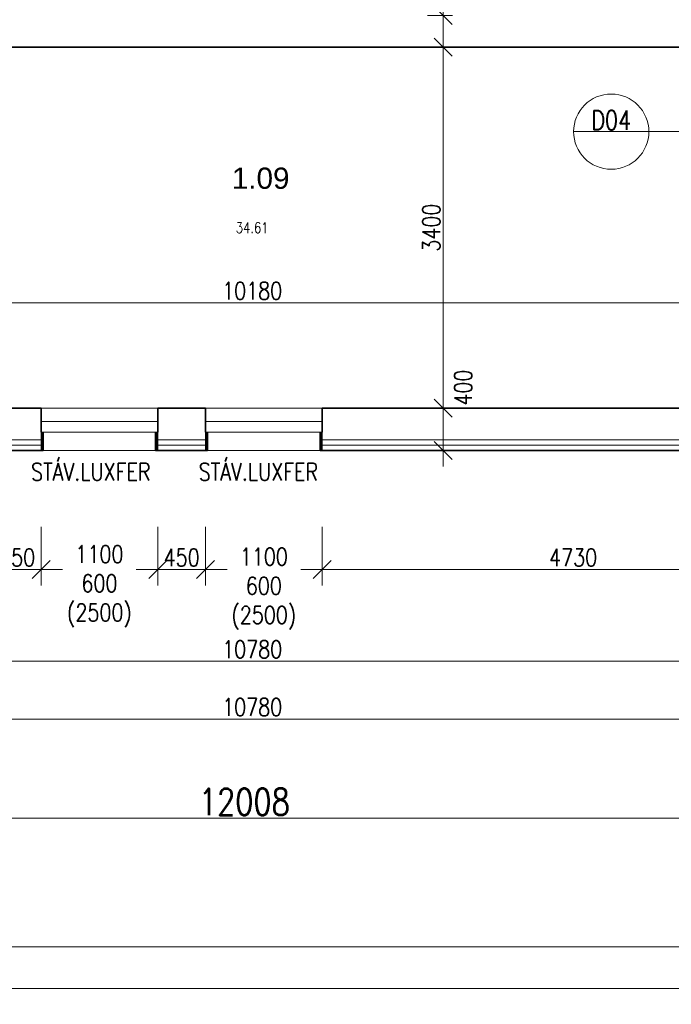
# Model space of a CAD drawing. Header units: millimetres. Extents: x -485339 to 350584, y -1189934 to 0.
# Tile 97 of 178: x -67306 to -61165, y -1065795 to -1056518. Entities that reach past the tile are written whole.
import ezdxf
from ezdxf.enums import TextEntityAlignment as Align

# ---------------------------------------------------------------- set-up
doc = ezdxf.new("R2010")
doc.units = ezdxf.units.MM
doc.header["$LTSCALE"] = 10
doc.layers.get('Defpoints').update_dxf_attribs({"color": 201})
for name, color, linetype, lineweight in [('N_popis_otvory', 10, 'Continuous', 18), ('N_čáry_obrys', 10, 'Continuous', 35), ('N_čáry_obv.plášt', 212, 'Continuous', 18), ('N_čáry_plné', 10, 'Continuous', 18), ('St_kóty', 132, 'Continuous', 18), ('St_otvory_okna', 40, 'Continuous', 18), ('St_plocha_místnosti', 250, 'Continuous', 18), ('St_čáry_obrys', 5, 'Continuous', 35), ('St_čáry_plné', 250, 'Continuous', 18)]:
    doc.layers.add(name, color=color, linetype=linetype, lineweight=lineweight)
doc.layers.add('St_plocha_místn', color=140, linetype='Continuous', lineweight=18, plot=False)
doc.styles.add('Andy', font='arial.ttf')
doc.styles.get("Standard").update_dxf_attribs({"font": 'simplex.shx', "width": 0.8})
doc.linetypes.add('IZOLACE', pattern='A,0.0001,-0.1,[134,ltypeshp.shx,S=0.1,R=0,X=-0.1,Y=0],-0.2,[134,ltypeshp.shx,S=0.1,R=180,X=0.1,Y=0],-0.1', length=0.4001)
doc.dimstyles.new('stavebníM100', dxfattribs={"dimtxt": 165, "dimasz": 170, "dimexe": 150, "dimexo": 100, "dimgap": 30, "dimtad": 1, "dimdec": 0, "dimtxsty": 'Standard', "dimblk": 'OBLIQUE', "dimcen": -2.5, "dimdle": 150, "dimclrd": 256, "dimclre": 256, "dimclrt": 256, "dimadec": 4, "dimazin": 0, "dimtfac": 1, "dimtdec": 0, "dimtmove": 2, "dimatfit": 3, "dimldrblk": 'OBLIQUE', "dimfxl": 400, "dimfxlon": 1, "dimlwd": -1, "dimlwe": -1, "dimarcsym": 0})
doc.dimstyles.new('stavebníM100_modul', dxfattribs={"dimtxt": 250, "dimasz": 200, "dimexe": 150, "dimexo": 100, "dimgap": 30, "dimtad": 1, "dimdec": 0, "dimtxsty": 'Standard', "dimblk": 'DOT', "dimcen": -2.5, "dimdle": 150, "dimclrd": 256, "dimclre": 256, "dimclrt": 256, "dimadec": 4, "dimazin": 0, "dimtfac": 1, "dimtdec": 0, "dimtmove": 2, "dimatfit": 3, "dimldrblk": 'OBLIQUE', "dimfxl": 400, "dimfxlon": 1, "dimlwd": -1, "dimlwe": -1, "dimarcsym": 0})

# ---------------------------------------------------------------- blocks, each defined once
blk = doc.blocks.new('_OBLIQUE')
at = {"color": 0, "linetype": 'ByBlock'}
blk.add_line((-0.5, -0.5), (0.5, 0.5), dxfattribs=at)
blk = doc.blocks.new('*D5694')
at = {"layer": 'Defpoints', "color": 0}
for p in [(-70504.9, -1062274.1), (-59724.9, -1062274.1), (-59724.9, -1062562.9)]:
    blk.add_point(p, dxfattribs=at)
at = {"layer": 'St_kóty'}
for p, q in [((-70504.9, -1062374.1), (-70504.9, -1062712.9)), ((-59724.9, -1062374.1), (-59724.9, -1062712.9)), ((-70654.9, -1062562.9), (-59574.9, -1062562.9))]:
    blk.add_line(p, q, dxfattribs=at)
at = {"layer": 'St_kóty', "linetype": 'ByBlock', "xscale": 170, "yscale": 170, "zscale": 170, "rotation": 180}
blk.add_blockref('_OBLIQUE', (-70504.9, -1062562.9), dxfattribs=at)
at = {"layer": 'St_kóty', "linetype": 'ByBlock', "xscale": 170, "yscale": 170, "zscale": 170}
blk.add_blockref('_OBLIQUE', (-59724.9, -1062562.9), dxfattribs=at)
at = {"layer": 'St_kóty', "insert": (-65114.9, -1062450.4), "char_height": 165, "attachment_point": 5}
blk.add_mtext('10780', dxfattribs=at)
blk = doc.blocks.new('*D5696')
at = {"layer": 'Defpoints', "color": 0}
for p in [(-64454.9, -1060477.6), (-59724.9, -1060477.6), (-64454.9, -1061697.4)]:
    blk.add_point(p, dxfattribs=at)
at = {"layer": 'St_kóty'}
for p, q in [((-64454.9, -1061297.4), (-64454.9, -1061847.4)), ((-59724.9, -1061297.4), (-59724.9, -1061847.4)), ((-59574.9, -1061697.4), (-64604.9, -1061697.4))]:
    blk.add_line(p, q, dxfattribs=at)
at = {"layer": 'St_kóty', "linetype": 'ByBlock', "xscale": 170, "yscale": 170, "zscale": 170, "rotation": 180}
blk.add_blockref('_OBLIQUE', (-64454.9, -1061697.4), dxfattribs=at)
at = {"layer": 'St_kóty', "linetype": 'ByBlock', "xscale": 170, "yscale": 170, "zscale": 170}
blk.add_blockref('_OBLIQUE', (-59724.9, -1061697.4), dxfattribs=at)
at = {"layer": 'St_kóty', "insert": (-62089.9, -1061584.9), "char_height": 165, "attachment_point": 5}
blk.add_mtext('4730', dxfattribs=at)
blk = doc.blocks.new('*D5697')
at = {"layer": 'Defpoints', "color": 0}
for p in [(-65554.9, -1060477.6), (-64454.9, -1060477.6), (-65554.9, -1061697.4)]:
    blk.add_point(p, dxfattribs=at)
at = {"layer": 'St_kóty'}
for p, q in [((-65554.9, -1061297.4), (-65554.9, -1061847.4)), ((-64454.9, -1061297.4), (-64454.9, -1061847.4)), ((-65704.9, -1061697.4), (-65352.3, -1061697.4)), ((-64304.9, -1061697.4), (-64657.5, -1061697.4))]:
    blk.add_line(p, q, dxfattribs=at)
at = {"layer": 'St_kóty', "linetype": 'ByBlock', "xscale": 170, "yscale": 170, "zscale": 170, "rotation": 180}
blk.add_blockref('_OBLIQUE', (-65554.9, -1061697.4), dxfattribs=at)
at = {"layer": 'St_kóty', "linetype": 'ByBlock', "xscale": 170, "yscale": 170, "zscale": 170}
blk.add_blockref('_OBLIQUE', (-64454.9, -1061697.4), dxfattribs=at)
at = {"layer": 'St_kóty', "insert": (-65004.9, -1061879.3), "char_height": 165, "attachment_point": 5}
blk.add_mtext('1100\\P600\\P(2500)', dxfattribs=at)
blk = doc.blocks.new('*D5698')
at = {"layer": 'Defpoints', "color": 0}
for p in [(-66004.9, -1060477.6), (-65554.9, -1060477.6), (-66004.9, -1061697.4)]:
    blk.add_point(p, dxfattribs=at)
at = {"layer": 'St_kóty'}
for p, q in [((-66004.9, -1061297.4), (-66004.9, -1061847.4)), ((-65554.9, -1061297.4), (-65554.9, -1061847.4)), ((-65404.9, -1061697.4), (-66154.9, -1061697.4))]:
    blk.add_line(p, q, dxfattribs=at)
at = {"layer": 'St_kóty', "linetype": 'ByBlock', "xscale": 170, "yscale": 170, "zscale": 170, "rotation": 180}
blk.add_blockref('_OBLIQUE', (-66004.9, -1061697.4), dxfattribs=at)
at = {"layer": 'St_kóty', "linetype": 'ByBlock', "xscale": 170, "yscale": 170, "zscale": 170}
blk.add_blockref('_OBLIQUE', (-65554.9, -1061697.4), dxfattribs=at)
at = {"layer": 'St_kóty', "insert": (-65779.9, -1061584.9), "char_height": 165, "attachment_point": 5}
blk.add_mtext('450', dxfattribs=at)
blk = doc.blocks.new('*D5699')
at = {"layer": 'Defpoints', "color": 0}
for p in [(-67104.9, -1060477.6), (-66004.9, -1060477.6), (-67104.9, -1061697.4)]:
    blk.add_point(p, dxfattribs=at)
at = {"layer": 'St_kóty'}
for p, q in [((-67104.9, -1061297.4), (-67104.9, -1061847.4)), ((-66004.9, -1061297.4), (-66004.9, -1061847.4)), ((-67254.9, -1061697.4), (-66902.3, -1061697.4)), ((-65854.9, -1061697.4), (-66207.5, -1061697.4))]:
    blk.add_line(p, q, dxfattribs=at)
at = {"layer": 'St_kóty', "linetype": 'ByBlock', "xscale": 170, "yscale": 170, "zscale": 170, "rotation": 180}
blk.add_blockref('_OBLIQUE', (-67104.9, -1061697.4), dxfattribs=at)
at = {"layer": 'St_kóty', "linetype": 'ByBlock', "xscale": 170, "yscale": 170, "zscale": 170}
blk.add_blockref('_OBLIQUE', (-66004.9, -1061697.4), dxfattribs=at)
at = {"layer": 'St_kóty', "insert": (-66554.9, -1061856.4), "char_height": 165, "attachment_point": 5}
blk.add_mtext('1100\\P600\\P(2500)', dxfattribs=at)
blk = doc.blocks.new('*D5700')
at = {"layer": 'Defpoints', "color": 0}
for p in [(-67554.9, -1060477.6), (-67104.9, -1060477.6), (-67554.9, -1061697.4)]:
    blk.add_point(p, dxfattribs=at)
at = {"layer": 'St_kóty'}
for p, q in [((-67554.9, -1061297.4), (-67554.9, -1061847.4)), ((-67104.9, -1061297.4), (-67104.9, -1061847.4)), ((-66954.9, -1061697.4), (-67704.9, -1061697.4))]:
    blk.add_line(p, q, dxfattribs=at)
at = {"layer": 'St_kóty', "linetype": 'ByBlock', "xscale": 170, "yscale": 170, "zscale": 170, "rotation": 180}
blk.add_blockref('_OBLIQUE', (-67554.9, -1061697.4), dxfattribs=at)
at = {"layer": 'St_kóty', "linetype": 'ByBlock', "xscale": 170, "yscale": 170, "zscale": 170}
blk.add_blockref('_OBLIQUE', (-67104.9, -1061697.4), dxfattribs=at)
at = {"layer": 'St_kóty', "insert": (-67329.9, -1061584.9), "char_height": 165, "attachment_point": 5}
blk.add_mtext('450', dxfattribs=at)
blk = doc.blocks.new('*D5722')
at = {"layer": 'Defpoints', "color": 0}
for p in [(-70504.9, -1060477.6), (-59724.9, -1060477.6), (-59724.9, -1063107)]:
    blk.add_point(p, dxfattribs=at)
at = {"layer": 'St_kóty'}
for p, q in [((-70504.9, -1062707), (-70504.9, -1063257)), ((-59724.9, -1062707), (-59724.9, -1063257)), ((-70654.9, -1063107), (-59574.9, -1063107))]:
    blk.add_line(p, q, dxfattribs=at)
at = {"layer": 'St_kóty', "linetype": 'ByBlock', "xscale": 170, "yscale": 170, "zscale": 170, "rotation": 180}
blk.add_blockref('_OBLIQUE', (-70504.9, -1063107), dxfattribs=at)
at = {"layer": 'St_kóty', "linetype": 'ByBlock', "xscale": 170, "yscale": 170, "zscale": 170}
blk.add_blockref('_OBLIQUE', (-59724.9, -1063107), dxfattribs=at)
at = {"layer": 'St_kóty', "insert": (-65114.9, -1062994.5), "char_height": 165, "attachment_point": 5}
blk.add_mtext('10780', dxfattribs=at)
blk = doc.blocks.new('_Dot')
at = {"color": 0, "linetype": 'ByBlock', "lineweight": -2}
blk.add_line((-0.5, 0), (-1, 0), dxfattribs=at)
at = {"color": 0, "linetype": 'ByBlock', "const_width": 0.5}
blk.add_lwpolyline([(-0.25, 0, 1), (0.25, 0, 1)], format="xyb", close=True, dxfattribs=at)
blk = doc.blocks.new('*D5730')
at = {"layer": 'Defpoints', "color": 0}
for p in [(-71193, -1040782.2), (-59184.9, -1040782.6), (-71193, -1064041.5)]:
    blk.add_point(p, dxfattribs=at)
at = {"layer": 'St_kóty'}
for p, q in [((-71193, -1063641.5), (-71193, -1064191.5)), ((-59184.9, -1063641.5), (-59184.9, -1064191.5)), ((-59384.9, -1064041.5), (-70993, -1064041.5))]:
    blk.add_line(p, q, dxfattribs=at)
at = {"layer": 'St_kóty', "linetype": 'ByBlock', "xscale": 200, "yscale": 200, "zscale": 200, "rotation": 180}
blk.add_blockref('_Dot', (-71193, -1064041.5), dxfattribs=at)
at = {"layer": 'St_kóty', "linetype": 'ByBlock', "xscale": 200, "yscale": 200, "zscale": 200}
blk.add_blockref('_Dot', (-59184.9, -1064041.5), dxfattribs=at)
at = {"layer": 'St_kóty', "insert": (-65188.9, -1063886.5), "char_height": 250, "attachment_point": 5}
blk.add_mtext('12008', dxfattribs=at)
blk = doc.blocks.new('*D5800')
at = {"layer": 'Defpoints', "color": 0}
for p in [(-70204.9, -1060177.6), (-63313.9, -1060177.6), (-70204.9, -1060577.6)]:
    blk.add_point(p, dxfattribs=at)
at = {"layer": 'St_čáry_plné', "ltscale": 2}
for p, q in [((-63313.9, -1060727.6), (-63313.9, -1060027.6)), ((-63713.9, -1060177.6), (-63163.9, -1060177.6)), ((-63713.9, -1060577.6), (-63163.9, -1060577.6))]:
    blk.add_line(p, q, dxfattribs=at)
at = {"layer": 'St_čáry_plné', "linetype": 'ByBlock', "xscale": 170, "yscale": 170, "zscale": 170}
for p, rotation in [((-63313.9, -1060177.6), 90), ((-63313.9, -1060577.6), 270)]:
    blk.add_blockref('_OBLIQUE', p, dxfattribs=dict(at, rotation=rotation))
at = {"layer": 'St_čáry_plné', "insert": (-63125.9, -1059984.4), "char_height": 165, "attachment_point": 5, "rotation": 90}
blk.add_mtext('400', dxfattribs=at)
blk = doc.blocks.new('*D5801')
at = {"layer": 'Defpoints', "color": 0}
for p in [(-63313.9, -1056777.6), (-63125.9, -1056777.6), (-70204.9, -1060177.6)]:
    blk.add_point(p, dxfattribs=at)
at = {"layer": 'St_kóty'}
for p, q in [((-63313.9, -1060327.6), (-63313.9, -1056627.6)), ((-63225.9, -1056777.6), (-63463.9, -1056777.6)), ((-63713.9, -1060177.6), (-63163.9, -1060177.6))]:
    blk.add_line(p, q, dxfattribs=at)
at = {"layer": 'St_kóty', "linetype": 'ByBlock', "xscale": 170, "yscale": 170, "zscale": 170}
for p, rotation in [((-63313.9, -1056777.6), 90), ((-63313.9, -1060177.6), 270)]:
    blk.add_blockref('_OBLIQUE', p, dxfattribs=dict(at, rotation=rotation))
at = {"layer": 'St_kóty', "insert": (-63426.4, -1058477.6), "char_height": 165, "attachment_point": 5, "rotation": 90}
blk.add_mtext('3400', dxfattribs=at)
blk = doc.blocks.new('*D5802')
at = {"layer": 'Defpoints', "color": 0}
for p in [(-63313.9, -1056477.6), (-63125.9, -1056477.6), (-63125.9, -1056777.6)]:
    blk.add_point(p, dxfattribs=at)
at = {"layer": 'St_kóty'}
for p, q in [((-63313.9, -1056927.6), (-63313.9, -1056327.6)), ((-63225.9, -1056477.6), (-63463.9, -1056477.6)), ((-63225.9, -1056777.6), (-63463.9, -1056777.6))]:
    blk.add_line(p, q, dxfattribs=at)
at = {"layer": 'St_kóty', "linetype": 'ByBlock', "xscale": 170, "yscale": 170, "zscale": 170}
for p, rotation in [((-63313.9, -1056477.6), 90), ((-63313.9, -1056777.6), 270)]:
    blk.add_blockref('_OBLIQUE', p, dxfattribs=dict(at, rotation=rotation))
at = {"layer": 'St_kóty', "insert": (-63178.8, -1056226.4), "char_height": 165, "attachment_point": 5, "rotation": 90}
blk.add_mtext('300', dxfattribs=at)
blk = doc.blocks.new('*D5803')
at = {"layer": 'Defpoints', "color": 0}
for p in [(-63313.9, -1050797.6), (-61784.9, -1050797.6), (-63125.9, -1056477.6)]:
    blk.add_point(p, dxfattribs=at)
at = {"layer": 'St_kóty'}
for p, q in [((-63313.9, -1056627.6), (-63313.9, -1050647.6)), ((-62913.9, -1050797.6), (-63463.9, -1050797.6)), ((-63225.9, -1056477.6), (-63463.9, -1056477.6))]:
    blk.add_line(p, q, dxfattribs=at)
at = {"layer": 'St_kóty', "linetype": 'ByBlock', "xscale": 170, "yscale": 170, "zscale": 170}
for p, rotation in [((-63313.9, -1050797.6), 90), ((-63313.9, -1056477.6), 270)]:
    blk.add_blockref('_OBLIQUE', p, dxfattribs=dict(at, rotation=rotation))
at = {"layer": 'St_kóty', "insert": (-63426.4, -1053637.6), "char_height": 165, "attachment_point": 5, "rotation": 90}
blk.add_mtext('5680', dxfattribs=at)
blk = doc.blocks.new('*D5811')
at = {"layer": 'Defpoints', "color": 0}
for p in [(-60024.9, -1058347.6), (-60024.9, -1059184.4), (-70204.9, -1059667.6)]:
    blk.add_point(p, dxfattribs=at)
at = {"layer": 'St_kóty'}
for p, q in [((-60024.9, -1058784.4), (-60024.9, -1059334.4)), ((-70204.9, -1059567.6), (-70204.9, -1059034.4)), ((-70354.9, -1059184.4), (-59874.9, -1059184.4))]:
    blk.add_line(p, q, dxfattribs=at)
at = {"layer": 'St_kóty', "linetype": 'ByBlock', "xscale": 170, "yscale": 170, "zscale": 170, "rotation": 180}
blk.add_blockref('_OBLIQUE', (-70204.9, -1059184.4), dxfattribs=at)
at = {"layer": 'St_kóty', "linetype": 'ByBlock', "xscale": 170, "yscale": 170, "zscale": 170}
blk.add_blockref('_OBLIQUE', (-60024.9, -1059184.4), dxfattribs=at)
at = {"layer": 'St_kóty', "insert": (-65114.9, -1059071.9), "char_height": 165, "attachment_point": 5}
blk.add_mtext('10180', dxfattribs=at)
blk = doc.blocks.new('*D6628')
at = {"layer": 'Defpoints', "color": 0}
for p in [(-43625.2, -1042045.8), (-140554.9, -1060077.6), (-43625.2, -1065645.1)]:
    blk.add_point(p, dxfattribs=at)
at = {"layer": 'St_kóty'}
for p, q in [((-140554.9, -1065245.1), (-140554.9, -1065795.1)), ((-43625.2, -1065245.1), (-43625.2, -1065795.1)), ((-140704.9, -1065645.1), (-43475.2, -1065645.1))]:
    blk.add_line(p, q, dxfattribs=at)
at = {"layer": 'St_kóty', "linetype": 'ByBlock', "xscale": 170, "yscale": 170, "zscale": 170, "rotation": 180}
blk.add_blockref('_OBLIQUE', (-140554.9, -1065645.1), dxfattribs=at)
at = {"layer": 'St_kóty', "linetype": 'ByBlock', "xscale": 170, "yscale": 170, "zscale": 170}
blk.add_blockref('_OBLIQUE', (-43625.2, -1065645.1), dxfattribs=at)
at = {"layer": 'St_kóty', "insert": (-92090, -1065532.6), "char_height": 165, "attachment_point": 5}
blk.add_mtext('96930', dxfattribs=at)
blk = doc.blocks.new('*D6629')
at = {"layer": 'Defpoints', "color": 0}
for p in [(-140554.9, -1060077.6), (-59724.9, -1060477.6), (-59724.9, -1065253.2)]:
    blk.add_point(p, dxfattribs=at)
at = {"layer": 'St_kóty'}
for p, q in [((-140554.9, -1064853.2), (-140554.9, -1065403.2)), ((-59724.9, -1064853.2), (-59724.9, -1065403.2)), ((-140704.9, -1065253.2), (-59574.9, -1065253.2))]:
    blk.add_line(p, q, dxfattribs=at)
at = {"layer": 'St_kóty', "linetype": 'ByBlock', "xscale": 170, "yscale": 170, "zscale": 170, "rotation": 180}
blk.add_blockref('_OBLIQUE', (-140554.9, -1065253.2), dxfattribs=at)
at = {"layer": 'St_kóty', "linetype": 'ByBlock', "xscale": 170, "yscale": 170, "zscale": 170}
blk.add_blockref('_OBLIQUE', (-59724.9, -1065253.2), dxfattribs=at)
at = {"layer": 'St_kóty', "insert": (-100139.9, -1065140.7), "char_height": 165, "attachment_point": 5}
blk.add_mtext('80830', dxfattribs=at)

msp = doc.modelspace()

# ---------------------------------------------------------------- linework, layer by layer
at = {"layer": 'N_popis_otvory'}
msp.add_lwpolyline([(-61376.1, -1057572.6), (-59152.3, -1057572.6)], dxfattribs=at)
msp.add_circle((-61730.7, -1057572.6), 354.6, dxfattribs=at)
at = {"layer": 'N_čáry_obrys', "ltscale": 2}
for points in [[(-67084.9, -1060577.6), (-67084.9, -1060402.6)], [(-66024.9, -1060577.6), (-66024.9, -1060402.6)], [(-65534.9, -1060577.6), (-65534.9, -1060402.6)], [(-64474.9, -1060577.6), (-64474.9, -1060402.6)], [(-67084.9, -1060577.6), (-67574.9, -1060577.6)], [(-65534.9, -1060577.6), (-66024.9, -1060577.6)], [(-59624.9, -1060577.6), (-64474.9, -1060577.6)]]:
    msp.add_lwpolyline(points, dxfattribs=at)
at = {"layer": 'N_čáry_obv.plášt', "linetype": 'IZOLACE', "ltscale": 2}
for points in [[(-67094.9, -1060577.6), (-67094.9, -1060402.6)], [(-66014.9, -1060577.6), (-66014.9, -1060402.6)], [(-65544.9, -1060577.6), (-65544.9, -1060402.6)], [(-64464.9, -1060577.6), (-64464.9, -1060402.6)]]:
    msp.add_lwpolyline(points, dxfattribs=at)
at = {"layer": 'N_čáry_obv.plášt', "linetype": 'IZOLACE', "ltscale": 10}
for points in [[(-67104.9, -1060527.6), (-67554.9, -1060527.6)], [(-65554.9, -1060527.6), (-66004.9, -1060527.6)], [(-59674.9, -1060527.6), (-64454.9, -1060527.6)]]:
    msp.add_lwpolyline(points, dxfattribs=at)
at = {"layer": 'N_čáry_plné'}
msp.add_lwpolyline([(-62085.3, -1057572.6), (-61376.1, -1057572.6)], dxfattribs=at)
at = {"layer": 'N_čáry_plné', "ltscale": 2}
for points in [[(-67084.9, -1060577.6), (-66004.9, -1060577.6)], [(-65534.9, -1060577.6), (-64474.9, -1060577.6)]]:
    msp.add_lwpolyline(points, dxfattribs=at)
at = {"layer": 'St_otvory_okna', "ltscale": 2}
for points in [[(-66004.9, -1060302.6), (-67104.9, -1060302.6)], [(-64454.9, -1060302.6), (-65554.9, -1060302.6)], [(-66004.9, -1060402.6), (-67104.9, -1060402.6)], [(-64454.9, -1060402.6), (-65554.9, -1060402.6)]]:
    msp.add_lwpolyline(points, dxfattribs=at)
at = {"layer": 'St_plocha_místn'}
msp.add_lwpolyline([(-70204.9, -1060177.6), (-60024.9, -1060177.6), (-60024.9, -1056777.6), (-70204.9, -1056777.6)], close=True, dxfattribs=at)
at = {"layer": 'St_čáry_obrys', "ltscale": 2}
for points in [[(-60024.9, -1056777.6), (-70204.9, -1056777.6)], [(-67104.9, -1060177.6), (-67554.9, -1060177.6)], [(-67104.9, -1060402.6), (-67104.9, -1060177.6)], [(-65554.9, -1060177.6), (-66004.9, -1060177.6)], [(-66004.9, -1060402.6), (-66004.9, -1060177.6)], [(-65554.9, -1060402.6), (-65554.9, -1060177.6)], [(-60024.9, -1060177.6), (-64454.9, -1060177.6)], [(-64454.9, -1060402.6), (-64454.9, -1060177.6)]]:
    msp.add_lwpolyline(points, dxfattribs=at)
at = {"layer": 'St_čáry_plné', "ltscale": 2}
for points in [[(-67104.9, -1060177.6), (-66004.9, -1060177.6)], [(-65554.9, -1060177.6), (-64454.9, -1060177.6)], [(-67104.9, -1060577.6), (-67104.9, -1060402.6)], [(-66004.9, -1060577.6), (-66004.9, -1060402.6)], [(-65554.9, -1060577.6), (-65554.9, -1060402.6)], [(-64454.9, -1060577.6), (-64454.9, -1060402.6)], [(-67104.9, -1060477.6), (-67554.9, -1060477.6)], [(-65554.9, -1060477.6), (-66004.9, -1060477.6)], [(-59724.9, -1060477.6), (-64454.9, -1060477.6)]]:
    msp.add_lwpolyline(points, dxfattribs=at)

# ---------------------------------------------------------------- texts
at = {"layer": 'N_popis_otvory', "width": 0.8}
msp.add_text('D04', height=180, dxfattribs=at).set_placement((-61730.7, -1057464.8), align=Align.MIDDLE_CENTER)
at = {"layer": 'St_otvory_okna', "lineweight": 18, "width": 0.8}
for p in [(-67198.9, -1060859.7), (-65619.3, -1060859.7)]:
    msp.add_text('STÁV.LUXFER', height=165, dxfattribs=at).set_placement(p)
at = {"layer": 'St_plocha_místn', "width": 0.8}
msp.add_text('34.61', height=100, dxfattribs=at).set_placement((-65114.9, -1058477.6), align=Align.MIDDLE_CENTER)
at = {"layer": 'St_plocha_místnosti', "ltscale": 2, "style": 'Andy'}
msp.add_text('1.09', height=200, dxfattribs=at).set_placement((-65306.9, -1058111.1))

# ---------------------------------------------------------------- dimensions: what is measured, and where the dimension line sits
at = {"layer": 'St_kóty'}
for base, p1, p2, dimstyle, picture, middle in [((-71193, -1064041.5), (-59184.9, -1040782.6), (-71193, -1040782.2), 'stavebníM100_modul', '*D5730', (-65188.9, -1063886.5)), ((-60024.9, -1059184.4), (-70204.9, -1059667.6), (-60024.9, -1058347.6), 'stavebníM100', '*D5811', (-65114.9, -1059071.9)), ((-59724.9, -1063107), (-70504.9, -1060477.6), (-59724.9, -1060477.6), 'stavebníM100', '*D5722', (-65114.9, -1062994.5))]:
    dim = msp.add_linear_dim(base=base, p1=p1, p2=p2, dimstyle=dimstyle, dxfattribs=at)
    dim.commit()
    dim.dimension.update_dxf_attribs({"geometry": picture, "text_midpoint": middle})
for base, p1, p2, picture, middle in [((-43625.2, -1065645.1), (-140554.9, -1060077.6), (-43625.2, -1042045.8), '*D6628', (-92090, -1065532.6)), ((-59724.9, -1065253.2), (-140554.9, -1060077.6), (-59724.9, -1060477.6), '*D6629', (-100139.9, -1065140.7)), ((-67554.9, -1061697.4), (-67104.9, -1060477.6), (-67554.9, -1060477.6), '*D5700', (-67329.9, -1061584.9)), ((-66004.9, -1061697.4), (-65554.9, -1060477.6), (-66004.9, -1060477.6), '*D5698', (-65779.9, -1061584.9)), ((-64454.9, -1061697.4), (-59724.9, -1060477.6), (-64454.9, -1060477.6), '*D5696', (-62089.9, -1061584.9)), ((-59724.9, -1062562.9), (-70504.9, -1062274.1), (-59724.9, -1062274.1), '*D5694', (-65114.9, -1062450.4))]:
    dim = msp.add_linear_dim(base=base, p1=p1, p2=p2, dimstyle='stavebníM100', override={"dimtxsty": 'Standard', "dimldrblk": 'OBLIQUE'}, dxfattribs=at)
    dim.commit()
    dim.dimension.update_dxf_attribs({"geometry": picture, "text_midpoint": middle})
for base, p1, p2, picture, middle in [((-63313.9, -1050797.6), (-63125.9, -1056477.6), (-61784.9, -1050797.6), '*D5803', (-63426.4, -1053637.6)), ((-63313.9, -1056777.6), (-70204.9, -1060177.6), (-63125.9, -1056777.6), '*D5801', (-63426.4, -1058477.6))]:
    dim = msp.add_linear_dim(base=base, p1=p1, p2=p2, angle=90, dimstyle='stavebníM100', dxfattribs=at)
    dim.commit()
    dim.dimension.update_dxf_attribs({"geometry": picture, "text_midpoint": middle})
dim = msp.add_linear_dim(base=(-63313.9, -1056477.6), p1=(-63125.9, -1056777.6), p2=(-63125.9, -1056477.6), angle=90, dimstyle='stavebníM100', dxfattribs=at)
dim.commit()
dim.dimension.update_dxf_attribs({"geometry": '*D5802', "text_midpoint": (-63178.8, -1056226.4), "dimtype": 160})
for base, p1, p2, picture, middle in [((-67104.9, -1061697.4), (-66004.9, -1060477.6), (-67104.9, -1060477.6), '*D5699', (-66554.9, -1061856.4)), ((-65554.9, -1061697.4), (-64454.9, -1060477.6), (-65554.9, -1060477.6), '*D5697', (-65004.9, -1061879.3))]:
    dim = msp.add_linear_dim(base=base, p1=p1, p2=p2, text='<>\\P600\\P(2500)', dimstyle='stavebníM100', override={"dimtxsty": 'Standard', "dimldrblk": 'OBLIQUE'}, dxfattribs=at)
    dim.commit()
    dim.dimension.update_dxf_attribs({"geometry": picture, "text_midpoint": middle, "dimtype": 160})
at = {"layer": 'St_čáry_plné', "ltscale": 2}
dim = msp.add_linear_dim(base=(-63313.9, -1060177.6), p1=(-70204.9, -1060577.6), p2=(-70204.9, -1060177.6), angle=90, dimstyle='stavebníM100', dxfattribs=at)
dim.commit()
dim.dimension.update_dxf_attribs({"geometry": '*D5800', "text_midpoint": (-63125.9, -1059984.4), "dimtype": 160})

doc.saveas('drawing.dxf')
